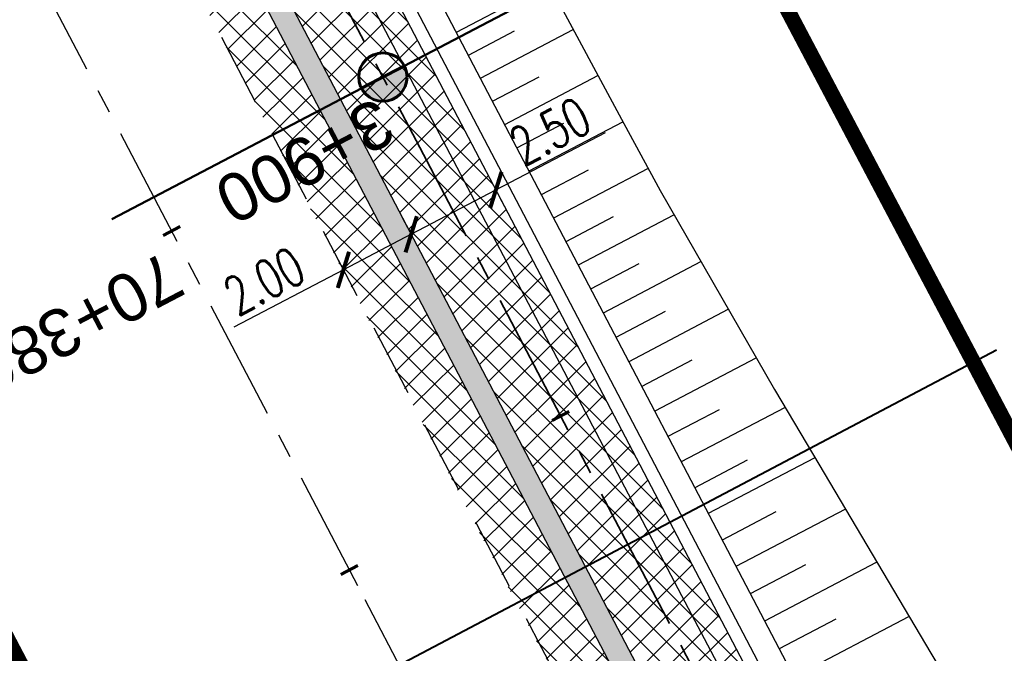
# Model space of a CAD drawing. Header units: metres. Extents: x 7529682 to 7533711, y 5721195 to 5727842.
# Tile 29 of 232: x 7531520 to 7531546, y 5724336 to 5724353. Entities that reach past the tile are written whole.
import ezdxf

# ---------------------------------------------------------------- set-up
doc = ezdxf.new("R2010")
doc.units = ezdxf.units.M
doc.header["$PDMODE"] = 1
doc.header["$PDSIZE"] = 0.3
for name, pattern in [('817-dzialki-09-05-04$0$HIDDEN', [0.375, 0.25, -0.125]), ('ACAD_ISO05W100', [33, 24, -3, 0, -3, 0, -3]), ('CENTER', [50.800000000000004, 31.75, -6.35, 6.35, -6.35]), ('CENTER2', [28.575000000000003, 19.05, -3.175, 3.175, -3.175]), ('HIDDEN', [9.524999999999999, 6.35, -3.175])]:
    doc.linetypes.add(name, pattern=pattern)
for name, color, linetype in [('C-DROGI-SYTUACJA', 7, 'Continuous'), ('C-DROGI-SYTUACJA-ETYKIETY', 7, 'Continuous'), ('D-hatch-pobocza', 131, 'Continuous'), ('D-pobocza', 60, 'Continuous'), ('D-skarpa', 2, 'Continuous'), ('D-skarpa-kreskowanie', 2, 'Continuous'), ('D-wymiary', 1, 'Continuous')]:
    doc.layers.add(name, color=color, linetype=linetype)
for name, color, linetype, lineweight in [('D-bariera-uliczna-typu-B-01', 1, 'FENCELINE1', 30), ('D-krawędzie', 3, 'Continuous', 30), ('D-obrzeża', 2, 'Continuous', 30), ('D-oś', 10, 'CENTER', 30), ('D-pas-drogowy', 7, 'ACAD_ISO05W100', 50), ('Sieci-KD-proj', 4, 'KANDESZCZ_X2', 30)]:
    doc.layers.add(name, color=color, linetype=linetype, lineweight=lineweight)
for name, color, linetype, lineweight, true_color in [('D-hatch-ciag-pieszo-rowerowy', 7, 'Continuous', 13, 0xff9f80), ('D-LR-etap-III', 7, '817-dzialki-09-05-04$0$HIDDEN', 50, 0x00008f), ('D-przekroje-pop', 7, 'Continuous', 50, 0x000099), ('D-typowe', 7, 'Continuous', 40, 0x0061c2), ('D-ścieki', 7, 'Continuous', 30, 0x0544ff)]:
    doc.layers.add(name, color=color, linetype=linetype, lineweight=lineweight, true_color=true_color)
doc.layers.add('poprzeczki', color=7, linetype='Continuous', true_color=0x0000c7)
doc.styles.add('DIMTEXT', font='simplex.shx', dxfattribs={"width": 0.7})
doc.styles.get("Standard").update_dxf_attribs({"font": 'arial.ttf'})
doc.linetypes.add('FENCELINE1', pattern='A,6.35,-2.54,[133,ltypeshp.shx,S=2.54,R=0,X=-2.54,Y=0],-2.54,25.4', length=36.83)
doc.linetypes.add('KANDESZCZ_X2', pattern='A,4.366477,-0.326302,["kd",DIMTEXT,S=1.28,R=0,X=0,Y=-0.405864],-2.036296,4.465198', length=11.194273)
doc.dimstyles.new('500', dxfattribs={"dimtxt": 1, "dimasz": 0.6999999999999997, "dimexe": 0.2, "dimexo": 0.5, "dimgap": 0.2, "dimtad": 1, "dimrnd": 0.005, "dimzin": 0, "dimdsep": 46, "dimtxsty": 'DIMTEXT', "dimblk": 'ARCHTICK', "dimcen": 0, "dimclrd": 256, "dimclre": 256, "dimclrt": 2, "dimadec": 5, "dimazin": 0, "dimtfac": 1, "dimtofl": 0, "dimtmove": 0, "dimatfit": 3, "dimfxl": 1, "dimtolj": 1, "dimtzin": 0, "dimlwd": -1, "dimlwe": -1, "dimarcsym": 0})
pattern_1 = [(45, (0, 0), (-0.3367596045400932, 0.3367596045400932), []), (135, (0, 0), (-0.3367596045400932, -0.3367596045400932), [])]

# ---------------------------------------------------------------- blocks, each defined once
blk = doc.blocks.new('AeccTickLine')
at = {"color": 0, "linetype": 'ByBlock', "lineweight": -2}
blk.add_line((0, 1), (-3.673819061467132e-16, -1), dxfattribs=at)
blk = doc.blocks.new('_ArchTick')
at = {"color": 0, "linetype": 'ByBlock', "const_width": 0.15}
blk.add_lwpolyline([(-0.5, -0.5), (0.5, 0.5)], dxfattribs=at)
blk = doc.blocks.new('*D84')
at = {"layer": 'D-wymiary', "transparency": 16777216}
for p, q in [((7531530.053817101, 5724347.83445248), (7531530.193113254, 5724347.568752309)), ((7531530.285977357, 5724347.391618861), (7531528.5146429, 5724346.462977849)), ((7531528.282482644, 5724346.905811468), (7531528.421778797, 5724346.640111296)), ((7531528.5146429, 5724346.462977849), (7531525.65098549, 5724344.961674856))]:
    blk.add_line(p, q, dxfattribs=at)
at = {"layer": 'Defpoints', "color": 0, "lineweight": 30, "transparency": 16777216}
for p in [(7531530.285977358, 5724347.39161886), (7531528.5146429, 5724346.462977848), (7531528.5146429, 5724346.462977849)]:
    blk.add_point(p, dxfattribs=at)
at = {"layer": 'D-wymiary', "transparency": 16777216, "xscale": 0.6999999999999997, "yscale": 0.6999999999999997, "zscale": 0.6999999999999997}
for p, rotation in [((7531530.285977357, 5724347.391618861), 27.6662556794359), ((7531528.5146429, 5724346.462977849), 207.6662556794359)]:
    blk.add_blockref('_ArchTick', p, dxfattribs=dict(at, rotation=rotation))
at = {"layer": 'D-wymiary', "color": 2, "transparency": 16777216, "insert": (7531526.447806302, 5724346.169781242), "char_height": 1, "attachment_point": 5, "rotation": 27.66625567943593, "style": 'DIMTEXT'}
blk.add_mtext('\\A1;2.00', dxfattribs=at)
blk = doc.blocks.new('*D92')
at = {"layer": 'D-wymiary', "linetype": 'ByBlock', "transparency": 16777216}
for p, q in [((7531532.498778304, 5724348.551703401), (7531535.362435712, 5724350.053006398)), ((7531530.285977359, 5724347.39161886), (7531532.498778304, 5724348.551703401)), ((7531532.730938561, 5724348.108869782), (7531532.591642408, 5724348.374569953)), ((7531530.518137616, 5724346.948785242), (7531530.378841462, 5724347.214485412))]:
    blk.add_line(p, q, dxfattribs=at)
at = {"layer": 'Defpoints', "color": 0, "linetype": 'ByBlock', "lineweight": 30, "transparency": 16777216}
for p in [(7531532.498778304, 5724348.551703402), (7531532.498778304, 5724348.551703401), (7531530.285977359, 5724347.391618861)]:
    blk.add_point(p, dxfattribs=at)
at = {"layer": 'D-wymiary', "linetype": 'ByBlock', "transparency": 16777216, "xscale": 0.6999999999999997, "yscale": 0.6999999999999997, "zscale": 0.6999999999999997}
for p, rotation in [((7531532.498778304, 5724348.551703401), 27.66625576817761), ((7531530.285977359, 5724347.39161886), 207.6662557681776)]:
    blk.add_blockref('_ArchTick', p, dxfattribs=dict(at, rotation=rotation))
at = {"layer": 'D-wymiary', "color": 2, "linetype": 'ByBlock', "transparency": 16777216, "insert": (7531533.915566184, 5724350.084834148), "char_height": 1, "attachment_point": 5, "rotation": 27.666255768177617, "style": 'DIMTEXT'}
blk.add_mtext('\\A1;2.50', dxfattribs=at)
blk = doc.blocks.new('kilometraz')
at = {"linetype": 'ByBlock', "lineweight": -2}
blk.add_hatch(color=0, dxfattribs=at).paths.add_polyline_path([(0, -0.28125, 0.4142135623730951), (0.28125, 0, 0.4142135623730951), (0, 0.28125)])
at = {"color": 0, "linetype": 'ByBlock', "lineweight": -2}
blk.add_line((0, 0.28125), (0, -0.28125), dxfattribs=at)
blk.add_circle((0, 0), 0.28125, dxfattribs=at)

msp = doc.modelspace()

# ---------------------------------------------------------------- hatches: boundary and pattern name
at = {"layer": 'D-hatch-ciag-pieszo-rowerowy'}
h = msp.add_hatch(dxfattribs=at)
h.set_pattern_fill('ANSI37', color=256, scale=0.15, style=0)
h.set_pattern_definition(pattern_1)
edge = h.paths.add_edge_path()
edge.add_line((7531514.415650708, 5724387.617508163), (7531511.983512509, 5724387.007835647))
edge.add_line((7531511.983512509, 5724387.007835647), (7531515.04272666, 5724377.850002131))
edge.add_arc((7531562.466623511, 5724393.692161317), 50.00000000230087, 198.4721210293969, 207.666255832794)
edge.add_line((7531518.183261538, 5724370.476135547), (7531533.76163089, 5724340.761206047))
edge.add_line((7531533.76163089, 5724340.761206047), (7531558.998259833, 5724292.587044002))
edge.add_line((7531558.998259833, 5724292.587044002), (7531560.262448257, 5724290.175655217))
edge.add_line((7531560.262448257, 5724290.175655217), (7531563.059394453, 5724290.221480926))
edge.add_line((7531563.059394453, 5724290.221480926), (7531559.088841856, 5724297.795151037))
edge.add_line((7531559.088841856, 5724297.795151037), (7531533.852572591, 5724345.968626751))
edge.add_line((7531533.852572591, 5724345.968626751), (7531520.493826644, 5724371.449740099))
edge.add_arc((7531564.777188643, 5724394.66576581), 49.99999999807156, 198.4721210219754, 207.6662557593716, ccw=False)
edge.add_line((7531517.353291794, 5724378.823606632), (7531514.415650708, 5724387.617508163))
at = {"layer": 'D-hatch-pobocza'}
h = msp.add_hatch(dxfattribs=at)
h.set_pattern_fill('ANSI37', color=256, scale=0.15, style=0)
h.set_pattern_definition(pattern_1)
h.paths.add_polyline_path([(7531607.891778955, 5724199.074953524, -0.04242732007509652), (7531605.100171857, 5724203.442839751), (7531592.615319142, 5724227.198197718), (7531571.091482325, 5724268.227489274), (7531558.466772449, 5724292.308617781), (7531533.230230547, 5724340.482613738), (7531517.651861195, 5724370.197543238), (7531516.434946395, 5724369.562363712), (7531531.900107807, 5724339.93328556), (7531557.226635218, 5724291.658956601), (7531569.851546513, 5724267.577443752), (7531591.375556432, 5724226.547822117), (7531608.842498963, 5724193.312870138), (7531611.311824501, 5724194.608572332)])
at = {"layer": 'D-ścieki', "linetype": 'ByBlock', "true_color": 0x00cccc}
h = msp.add_hatch(color=132, dxfattribs=at)
edge = h.paths.add_edge_path()
edge.add_line((7531611.374027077, 5724194.527339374), (7531611.850669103, 5724194.89177396))
edge.add_line((7531611.850669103, 5724194.89177396), (7531608.368157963, 5724199.439731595))
edge.add_arc((7531632.187108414, 5724217.678635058), 30.00000000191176, 207.7245952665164, 217.4423922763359, ccw=False)
edge.add_line((7531605.631288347, 5724203.721972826), (7531593.146646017, 5724227.476930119))
edge.add_line((7531593.146646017, 5724227.476930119), (7531571.622883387, 5724268.506080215))
edge.add_line((7531571.622883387, 5724268.506080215), (7531558.998259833, 5724292.587044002))
edge.add_line((7531558.998259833, 5724292.587044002), (7531533.76163089, 5724340.761206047))
edge.add_line((7531533.76163089, 5724340.761206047), (7531518.183261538, 5724370.476135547))
edge.add_arc((7531562.46662351, 5724393.692161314), 49.99999999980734, 198.4721210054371, 207.666255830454, ccw=False)
edge.add_line((7531515.042726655, 5724377.850002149), (7531511.283397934, 5724389.103646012))
edge.add_line((7531511.283397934, 5724389.103646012), (7531506.470491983, 5724397.337407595))
edge.add_line((7531506.470491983, 5724397.337407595), (7531505.95249533, 5724397.03462142))
edge.add_line((7531505.95249533, 5724397.03462142), (7531510.734016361, 5724388.854552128))
edge.add_line((7531510.734016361, 5724388.854552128), (7531514.473639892, 5724377.659896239))
edge.add_arc((7531562.466623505, 5724393.692161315), 50.59999999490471, 198.4721210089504, 207.6662558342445)
edge.add_line((7531517.651861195, 5724370.197543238), (7531533.230230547, 5724340.482613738))
edge.add_line((7531533.230230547, 5724340.482613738), (7531558.466772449, 5724292.308617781))
edge.add_line((7531558.466772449, 5724292.308617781), (7531571.091482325, 5724268.227489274))
edge.add_line((7531571.091482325, 5724268.227489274), (7531592.615319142, 5724227.198197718))
edge.add_line((7531592.615319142, 5724227.198197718), (7531605.100171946, 5724203.442839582))
edge.add_arc((7531632.187108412, 5724217.678635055), 30.59999999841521, 207.7245952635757, 217.442392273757)
edge.add_line((7531607.891778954, 5724199.074953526), (7531611.374027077, 5724194.527339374))

# ---------------------------------------------------------------- linework, layer by layer
at = {"layer": 'C-DROGI-SYTUACJA', "color": 10, "linetype": 'CENTER2', "lineweight": 35, "ltscale": 0.2}
msp.add_lwpolyline([(7531474.815809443, 5724464.451899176), (7531498.201389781, 5724419.897359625), (7531507.671593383, 5724401.833439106), (7531507.671593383, 5724401.833439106), (7531507.671593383, 5724401.833439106, -0.04013851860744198), (7531510.812128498, 5724394.459572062), (7531516.19647874, 5724378.341385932, 0.04013851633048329), (7531519.337013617, 5724370.967519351), (7531605.616191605, 5724206.442252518, 0.0426524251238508), (7531608.365594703, 5724202.136137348), (7531614.256663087, 5724194.442743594, -0.04259237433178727), (7531617.002724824, 5724190.14299819)], format="xyb", dxfattribs=at)
at = {"layer": 'D-bariera-uliczna-typu-B-01', "color": 160, "ltscale": 0.1, "true_color": 0x3d3dff, "flags": 128}
msp.add_lwpolyline([(7531615.096949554, 5724196.614128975), (7531608.50736919, 5724205.219738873, -0.04242731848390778), (7531606.030502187, 5724209.095167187), (7531593.545859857, 5724232.85012448), (7531572.023096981, 5724273.877370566), (7531559.398825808, 5724297.957662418), (7531534.162606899, 5724346.131042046), (7531521.291780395, 5724370.681474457)], format="xyb", dxfattribs=at)
at = {"layer": 'D-krawędzie', "linetype": 'HIDDEN', "ltscale": 0.3, "flags": 128}
msp.add_lwpolyline([(7530572.009999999, 5726166.06), (7530620.380949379, 5726072.761487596), (7530641.555222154, 5726032.007915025), (7530660.960861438, 5725995.070069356), (7530689.128213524, 5725941.540167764), (7530707.335918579, 5725907.031820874), (7530725.255781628, 5725873.092686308), (7530743.969545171, 5725837.653904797), (7530770.526708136, 5725787.119408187), (7530787.864146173, 5725754.266918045), (7530809.897571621, 5725712.541613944), (7530824.739035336, 5725684.389287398), (7530840.856259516, 5725653.693092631), (7530860.675070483, 5725616.154465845), (7530865.283000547, 5725607.394015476), (7530878.050274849, 5725583.079962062), (7530918.171722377, 5725507.178125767), (7530950.162943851, 5725446.305402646), (7530993.419108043, 5725364.264712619), (7531022.766433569, 5725308.719304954), (7531053.80955549, 5725249.872416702), (7531081.165622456, 5725197.874670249), (7531103.902359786, 5725154.540603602), (7531128.123220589, 5725108.448161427), (7531149.3, 5725068.249999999), (7531167.380094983, 5725033.766927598), (7531197.164745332, 5724976.987689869), (7531228.151004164, 5724918.034426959), (7531253.152837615, 5724870.491119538), (7531286.7961686, 5724806.653565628), (7531306.739858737, 5724768.664832), (7531335.094443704, 5724714.652299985), (7531357.3191504, 5724672.438740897), (7531373.644908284, 5724641.454376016), (7531392.161870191, 5724605.998675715), (7531418.480331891, 5724555.852756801), (7531439.726902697, 5724515.582472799), (7531468.399107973, 5724461.077223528), (7531491.782023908, 5724416.527754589), (7531531.990296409, 5724339.832565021), (7531557.226635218, 5724291.658956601), (7531569.851546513, 5724267.577443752), (7531591.375556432, 5724226.547822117), (7531610.003879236, 5724191.103071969), (7531616.882991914, 5724177.998849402), (7531629.984986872, 5724153.025496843), (7531641.006768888, 5724132.021778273), (7531664.906257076, 5724087.616922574), (7531677.64401952, 5724064.785715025), (7531683.112433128, 5724054.988140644), (7531686.752875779, 5724048.180044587), (7531695.447538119, 5724031.696667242), (7531703.748818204, 5724015.917210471), (7531709.214143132, 5724005.513965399), (7531719.388607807, 5723986.14687362), (7531726.295217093, 5723973.000144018), (7531732.740794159, 5723960.735633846), (7531735.13, 5723956.19)], dxfattribs=at)
at = {"layer": 'D-LR-etap-III', "ltscale": 10, "flags": 128}
msp.add_lwpolyline([(7531750.474471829, 5723895.103125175, 0.4, 0.4, 0), (7531750.505, 5723895.13, 0.4, 0.4, 0), (7531682.71, 5724022.92, 0.4, 0.4, 0), (7531619.177023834, 5724147.203692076, 0.4, 0.4, 0), (7531592.308960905, 5724198.48863389, 0.4, 0.4, 0), (7531553.263875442, 5724272.918564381, 0.4, 0.4, 0), (7531504.019999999, 5724366.79, 0.4, 0.4, 0), (7531482.09, 5724407.62, 0.4, 0.4, 0), (7531412.350402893, 5724541.182759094, 0.4, 0.4, 0), (7531388.463669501, 5724586.929768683, 0.4, 0.4, 0), (7531345.12, 5724669.94, 0.4, 0.4, 0), (7531127.66, 5725081.67, 0.4, 0.4, 0), (7531059.253139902, 5725211.040795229, 0.4, 0.4, 0), (7531008.007244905, 5725307.953830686, 0.4, 0.4, 0), (7530964.181635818, 5725390.835555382, 0.4, 0.4, 0), (7530914.557354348, 5725484.683561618, 0.4, 0.4, 0), (7530865.243241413, 5725577.493975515, 0.4, 0.4, 0), (7530840.085257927, 5725624.058651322, 0.4, 0.4, 0), (7530802.559525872, 5725694.924584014, 0.4, 0.4, 0), (7530755.54, 5725787.51, 0.4, 0.4, 0), (7530708.717810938, 5725876.303221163, 0.4, 0.4, 0), (7530695.12, 5725902.09, 0.4, 0.4, 0), (7530642.91397006, 5726001.07839487, 0.4, 0.4, 0), (7530634.934723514, 5726016.146615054, 0.4, 0.4, 0), (7530610.820000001, 5726061.929999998, 0.4, 0.4, 0), (7530610.820000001, 5726061.929999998, 0.4, 0.4, 0), (7530607.21, 5726063.51, 0.4, 0.4, 0), (7530597.42, 5726080.68, 0.4, 0.4, 0), (7530591.16, 5726088.44, 0.4, 0.4, 0), (7530581.28, 5726107.21, 0.4, 0.4, 0), (7530571.29, 5726130.56, 0.4, 0.4, 0), (7530549.554994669, 5726171.527317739, 0.4, 0.4, 0), (7530531.014309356, 5726206.473807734, 0.4, 0.4, 0), (7530516.461208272, 5726236.016618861, 0.4, 0.4, 0), (7530500.798929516, 5726266.141265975, 0.4, 0.4, 0), (7530491.349999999, 5726283.94, 0.4, 0.4, 0), (7530482.4, 5726303.41, 0.4, 0.4, 0), (7530482.4, 5726303.41, 0.4, 0.4, 0), (7530450.41, 5726357.28, 0.4, 0.4, 0), (7530397.759396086, 5726458.499907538, 0.4, 0.4, 0), (7530334.707815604, 5726583.664702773, 0.4, 0.4, 0), (7530303.939274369, 5726645.167943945, 0.4, 0.4, 0), (7530300.509779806, 5726651.777515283, 0.4, 0.4, 0), (7530289.213532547, 5726671.966724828, 0.4, 0.4, 0), (7530281.54, 5726685.57, 0.4, 0.4, 0), (7530261.37085633, 5726724.163374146, 0.4, 0.4, 0), (7530254.03, 5726738.21, 0.4, 0.4, 0), (7530197.219999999, 5726845.06, 0.4, 0.4, 0), (7530194.71, 5726849.15, 0.4, 0.4, 0), (7530195.92, 5726850.75, 0.4, 0.4, 0), (7530170.546669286, 5726892.961489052, 0.4, 0.4, 0), (7530143.174718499, 5726945.065838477, 0.4, 0.4, 0), (7530105.059999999, 5727018.32, 0.4, 0.4, 0), (7530100.059999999, 5727027.16, 0.4, 0.4, 0), (7530062.318670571, 5727099.625398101, 0.4, 0.4, 0), (7530015.378537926, 5727189.420463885, 0.4, 0.4, 0), (7529983.207960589, 5727250.206596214, 0.4, 0.4, 0), (7529953.284293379, 5727306.74720398, 0.4, 0.4, 0), (7529900.67053443, 5727406.15903814, 0.4, 0.4, 0), (7529890.630239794, 5727425.131178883, 0.4, 0.4, 0), (7529875.155383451, 5727454.426350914, 0.4, 0.4, 0), (7529857.560096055, 5727487.787346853, 0.4, 0.4, 0), (7529835.194401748, 5727530.19312405, 0.4, 0.4, 0), (7529811.740544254, 5727574.662079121, 0.4, 0.4, 0), (7529792.101859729, 5727611.922638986, 0.4, 0.4, 0), (7529768.066117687, 5727657.469613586, 0.4, 0.4, 0), (7529755.210566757, 5727682.131373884, 0.4, 0.4, 0), (7529753.309999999, 5727681.13, 0.4, 0.4, 0), (7529739.21, 5727707.77, 0.4, 0.4, 0), (7529735.394745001, 5727711.251990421, 0.4, 0.4, 0), (7529725.42, 5727730.2, 0.4, 0.4, 0), (7529723.55, 5727729.88, 0.4, 0.4, 0), (7529695.566668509, 5727782.932080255, 0.4, 0.4, 0), (7529717.67971874, 5727794.024357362, 0.4, 0.4, 0), (7529736.274870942, 5727758.647400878, 0.4, 0.4, 0), (7529736.274870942, 5727758.647400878, 0.4, 0.4, 0), (7529744.511003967, 5727750.406106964, 0.4, 0.4, 0), (7529744.511003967, 5727750.406106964, 0.4, 0.4, 0), (7529750.282568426, 5727738.549848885, 0.4, 0.4, 0), (7529777.108510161, 5727687.569424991, 0.4, 0.4, 0), (7529796.51537536, 5727651.329932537, 0.4, 0.4, 0), (7529814.937945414, 5727616.793170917, 0.4, 0.4, 0), (7529839.006722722, 5727572.303976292, 0.4, 0.4, 0), (7529860.617626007, 5727532.509108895, 0.4, 0.4, 0), (7529882.348967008, 5727491.504261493, 0.4, 0.4, 0), (7529904.865139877, 5727449.096370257, 0.4, 0.4, 0), (7529920.747384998, 5727418.884773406, 0.4, 0.4, 0), (7529946.676504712, 5727368.547487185, 0.4, 0.4, 0), (7529972.024701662, 5727320.573310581, 0.4, 0.4, 0), (7529987.740014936, 5727290.153392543, 0.4, 0.4, 0), (7529996.497385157, 5727273.661630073, 0.4, 0.4, 0), (7530017.541471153, 5727234.202689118, 0.4, 0.4, 0), (7530033.053657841, 5727204.864166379, 0.4, 0.4, 0), (7530051.622983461, 5727170.222745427, 0.4, 0.4, 0), (7530069.276612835, 5727137.015751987, 0.4, 0.4, 0), (7530089.385386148, 5727097.533639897, 0.4, 0.4, 0), (7530109.712512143, 5727060.746615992, 0.4, 0.4, 0), (7530136.769722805, 5727011.640131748, 0.4, 0.4, 0), (7530162.446686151, 5726962.743777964, 0.4, 0.4, 0), (7530187.674104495, 5726916.992101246, 0.4, 0.4, 0), (7530207.820739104, 5726879.335323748, 0.4, 0.4, 0), (7530230.625609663, 5726834.518686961, 0.4, 0.4, 0), (7530262.288093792, 5726776.61832811, 0.4, 0.4, 0), (7530277.509672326, 5726760.213143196, 0.4, 0.4, 0), (7530286.036865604, 5726744.106684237, 0.4, 0.4, 0), (7530288.097472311, 5726735.884066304, 0.4, 0.4, 0), (7530290.393870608, 5726725.046963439, 0.4, 0.4, 0), (7530296.17664807, 5726713.582980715, 0.4, 0.4, 0), (7530302.726195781, 5726701.18226779, 0.4, 0.4, 0), (7530325.685047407, 5726657.466383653, 0.4, 0.4, 0), (7530343.243978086, 5726623.648592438, 0.4, 0.4, 0), (7530360.229820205, 5726591.746871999, 0.4, 0.4, 0), (7530383.20855044, 5726548.059469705, 0.4, 0.4, 0), (7530406.017875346, 5726503.605514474, 0.4, 0.4, 0), (7530427.464919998, 5726462.620289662, 0.4, 0.4, 0), (7530447.9278544, 5726424.388014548, 0.4, 0.4, 0), (7530471.126878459, 5726379.920667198, 0.4, 0.4, 0), (7530490.501003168, 5726343.033350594, 0.4, 0.4, 0), (7530509.499458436, 5726306.733076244, 0.4, 0.4, 0), (7530529.890269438, 5726267.244072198, 0.4, 0.4, 0), (7530543.852446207, 5726238.990319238, 0.4, 0.4, 0), (7530554.808897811, 5726218.943990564, 0.4, 0.4, 0), (7530559.027108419, 5726212.223286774, 0.4, 0.4, 0), (7530563.060988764, 5726206.409670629, 0.4, 0.4, 0), (7530566.93354971, 5726200.463543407, 0.4, 0.4, 0), (7530569.771022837, 5726194.901501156, 0.4, 0.4, 0), (7530571.47319415, 5726191.282350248, 0.4, 0.4, 0), (7530572.839142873, 5726188.024533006, 0.4, 0.4, 0), (7530575.295071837, 5726182.034664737, 0.4, 0.4, 0), (7530579.736851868, 5726173.306070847, 0.4, 0.4, 0), (7530583.3, 5726167.41, 0.4, 0.4, 0), (7530593.4, 5726163.33, 0.4, 0.4, 0), (7530598.618375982, 5726155.264489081, 0.4, 0.4, 0), (7530608.258304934, 5726140.497132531, 0.4, 0.4, 0), (7530603.269999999, 5726136.83, 0.4, 0.4, 0), (7530606.53, 5726131.84, 0.4, 0.4, 0), (7530604.239057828, 5726124.21679044, 0.4, 0.4, 0), (7530605.847136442, 5726121.630127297, 0.4, 0.4, 0), (7530608.971611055, 5726116.164124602, 0.4, 0.4, 0), (7530618.114293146, 5726097.791111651, 0.4, 0.4, 0), (7530651.213125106, 5726034.959524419, 0.4, 0.4, 0), (7530670.243741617, 5725998.61095082, 0.4, 0.4, 0), (7530698.075474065, 5725945.952624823, 0.4, 0.4, 0), (7530716.505955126, 5725911.3051464, 0.4, 0.4, 0), (7530735.223454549, 5725875.667401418, 0.4, 0.4, 0), (7530752.504235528, 5725842.154920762, 0.4, 0.4, 0), (7530778.310652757, 5725793.501254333, 0.4, 0.4, 0), (7530797.499961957, 5725756.381811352, 0.4, 0.4, 0), (7530812.518974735, 5725728.28874362, 0.4, 0.4, 0), (7530820.039295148, 5725713.160404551, 0.4, 0.4, 0), (7530822.422446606, 5725710.193574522, 0.4, 0.4, 0), (7530833.154893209, 5725688.800634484, 0.4, 0.4, 0), (7530849.629354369, 5725656.158601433, 0.4, 0.4, 0), (7530867.98290276, 5725621.963939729, 0.4, 0.4, 0), (7530872.629809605, 5725612.88760475, 0.4, 0.4, 0), (7530880.354488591, 5725597.594500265, 0.4, 0.4, 0), (7530883.839446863, 5725593.389159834, 0.4, 0.4, 0), (7530891.782113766, 5725587.763349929, 0.4, 0.4, 0), (7530895.038670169, 5725584.280746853, 0.4, 0.4, 0), (7530897.033644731, 5725580.941110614, 0.4, 0.4, 0), (7530900.951646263, 5725579.945856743, 0.4, 0.4, 0), (7530904.80970798, 5725571.977328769, 0.4, 0.4, 0), (7530903.682362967, 5725568.566434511, 0.4, 0.4, 0), (7530908.900614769, 5725558.844845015, 0.4, 0.4, 0), (7530910.252030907, 5725545.671606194, 0.4, 0.4, 0), (7530912.872986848, 5725538.645543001, 0.4, 0.4, 0), (7530945.278171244, 5725478.464284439, 0.4, 0.4, 0), (7530959.692318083, 5725450.24628822, 0.4, 0.4, 0), (7531002.82670893, 5725368.192370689, 0.4, 0.4, 0), (7531044.703532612, 5725290.314293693, 0.4, 0.4, 0), (7531064.098839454, 5725253.212562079, 0.4, 0.4, 0), (7531083.010253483, 5725216.677517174, 0.4, 0.4, 0), (7531113.013137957, 5725158.465613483, 0.4, 0.4, 0), (7531137.364304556, 5725113.07076138, 0.4, 0.4, 0), (7531150.830830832, 5725086.711759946, 0.4, 0.4, 0), (7531159.745663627, 5725076.640848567, 0.4, 0.4, 0), (7531166.309999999, 5725074.58, 0.4, 0.4, 0), (7531172.29, 5725062.58, 0.4, 0.4, 0), (7531170.589828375, 5725055.605912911, 0.4, 0.4, 0), (7531173.732823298, 5725044.080706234, 0.4, 0.4, 0), (7531215.342008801, 5724964.859648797, 0.4, 0.4, 0), (7531238.054496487, 5724921.684649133, 0.4, 0.4, 0), (7531262.389821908, 5724875.282876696, 0.4, 0.4, 0), (7531295.587160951, 5724811.265731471, 0.4, 0.4, 0), (7531348.487908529, 5724712.362812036, 0.4, 0.4, 0), (7531363.740817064, 5724682.68394264, 0.4, 0.4, 0), (7531366.986905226, 5724675.865317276, 0.4, 0.4, 0), (7531382.541261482, 5724646.110625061, 0.4, 0.4, 0), (7531401.299165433, 5724610.874551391, 0.4, 0.4, 0), (7531428.964837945, 5724558.862274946, 0.4, 0.4, 0), (7531449.111202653, 5724520.397801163, 0.4, 0.4, 0), (7531477.292992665, 5724465.831467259, 0.4, 0.4, 0), (7531500.996290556, 5724421.112506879, 0.4, 0.4, 0), (7531512.121834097, 5724400.549045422, 0.4, 0.4, 0), (7531513.78163794, 5724396.757451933, 0.4, 0.4, 0), (7531526.32, 5724379.39, 0.4, 0.4, 0), (7531566.783642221, 5724302.73628205, 0.4, 0.4, 0), (7531578.579156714, 5724282.774819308, 0.4, 0.4, 0), (7531584.232619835, 5724273.111246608, 0.4, 0.4, 0), (7531590.109283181, 5724263.508189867, 0.4, 0.4, 0), (7531593.027899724, 5724258.771479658, 0.4, 0.4, 0), (7531595.711841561, 5724254.226824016, 0.4, 0.4, 0), (7531601.659976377, 5724243.898197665, 0.4, 0.4, 0), (7531606.097733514, 5724235.986407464, 0.4, 0.4, 0), (7531609.382207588, 5724230.799061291, 0.4, 0.4, 0), (7531611.580260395, 5724227.671180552, 0.4, 0.4, 0), (7531612.707802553, 5724225.86410867, 0.4, 0.4, 0), (7531618.665224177, 5724214.480919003, 0.4, 0.4, 0), (7531619.885522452, 5724212.333950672, 0.4, 0.4, 0), (7531620.931818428, 5724210.787064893, 0.4, 0.4, 0), (7531623.518605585, 5724207.111542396, 0.4, 0.4, 0), (7531626.143926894, 5724203.61306897, 0.4, 0.4, 0), (7531632.022984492, 5724196.485954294, 0.4, 0.4, 0), (7531653.949089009, 5724152.617641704, 0.4, 0.4, 0), (7531656.750690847, 5724143.103797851, 0.4, 0.4, 0), (7531659.61440691, 5724133.254504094, 0.4, 0.4, 0), (7531661.627147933, 5724128.646047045, 0.4, 0.4, 0.01093811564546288), (7531674.314987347, 5724101.43546424, 0.4, 0.4, 0), (7531685.137626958, 5724081.408252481, 0.4, 0.4, 0), (7531692.159945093, 5724066.277333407, 0.4, 0.4, 0), (7531699.662164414, 5724051.388120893, 0.4, 0.4, 0), (7531704.480624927, 5724040.808561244, 0.4, 0.4, 0), (7531704.480624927, 5724040.808561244, 0.4, 0.4, 0), (7531704.401251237, 5724037.368913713, 0.4, 0.4, 0), (7531720.383609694, 5724003.441317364, 0.4, 0.4, 0), (7531728.79890528, 5723986.206298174, 0.4, 0.4, 0), (7531733.237926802, 5723977.192631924, 0.4, 0.4, 0), (7531736.750027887, 5723969.505210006, 0.4, 0.4, 0), (7531737.336143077, 5723968.518916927, 0.4, 0.4, 0), (7531738.285051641, 5723967.699360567, 0.4, 0.4, 0), (7531742.180915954, 5723962.346428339, 0.4, 0.4, 0), (7531744.286141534, 5723958.615526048, 0.4, 0.4, 0), (7531755.393260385, 5723944.192617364, 0.4, 0.4, 0), (7531758.69, 5723936.76, 0.4, 0.4, 0), (7531780.08, 5723929.25, 0.4, 0.4, 0), (7531792.611989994, 5723906.337708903, 0.4, 0.4, 0), (7531792.611989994, 5723906.337708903, 0.4, 0.4, 0), (7531756.962094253, 5723883.055323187, 0.4, 0.4, 0), (7531750.46, 5723895.130000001, 0.4, 0.4, 0), (7531750.46, 5723895.130000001, 0, 0, 0)], format="xyseb", dxfattribs=at)
at = {"layer": 'D-obrzeża'}
msp.add_lwpolyline([(7531614.793854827, 5724196.435965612), (7531608.229481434, 5724205.006951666, -0.04242731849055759), (7531605.720684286, 5724208.932339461), (7531593.236041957, 5724232.687296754), (7531571.713156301, 5724273.71477667), (7531559.088841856, 5724297.795151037), (7531533.852572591, 5724345.968626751), (7531520.493826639, 5724371.449740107, -0.04013851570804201), (7531517.353291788, 5724378.823606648), (7531511.965880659, 5724394.950955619, 0.04013851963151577), (7531508.825345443, 5724402.324822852), (7531499.308193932, 5724420.478293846), (7531486.378668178, 5724445.111809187)], format="xyb", dxfattribs=at)
at = {"layer": 'D-oś', "ltscale": 0.1}
msp.add_lwpolyline([(7531812.380848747, 5723798.616780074), (7531655.397024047, 5724097.899918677), (7531637.916099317, 5724130.379189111), (7531626.885633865, 5724151.399455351), (7531613.784040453, 5724176.372042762), (7531606.905700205, 5724189.474794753), (7531588.276149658, 5724224.921883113), (7531566.751706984, 5724265.952329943), (7531554.126292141, 5724290.034803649), (7531528.890461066, 5724338.207443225), (7531488.682972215, 5724414.901138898), (7531465.30154836, 5724459.447768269)], dxfattribs=at)
at = {"layer": 'D-pas-drogowy', "ltscale": 0.2, "flags": 128}
msp.add_lwpolyline([(7531633.018560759, 5724182.834272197, 0.4, 0.4, 0), (7531617.558899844, 5724211.608162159, 0.4, 0.4, 0), (7531566.783642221, 5724302.73628205, 0.4, 0.4, 0), (7531538.419082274, 5724356.469679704, 0.4, 0.4, 0), (7531526.32, 5724379.39, 0.4, 0.4, 0), (7531516.102085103, 5724393.607319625, 0.4, 0.4, 0.001485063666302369), (7531513.78037409, 5724396.837773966, 0.4, 0.4, 0), (7531501.87, 5724413.41, 0.4, 0.4, 0), (7531474.926107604, 5724464.507896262, 0.4, 0.4, 0), (7531446.200436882, 5724518.992313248, 0.4, 0.4, 0), (7531424.962185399, 5724559.262257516, 0.4, 0.4, 0), (7531398.444460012, 5724609.565801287, 0.4, 0.4, 0), (7531379.647455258, 5724645.216004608, 0.4, 0.4, 0), (7531365.23, 5724672.56, 0.4, 0.4, 0), (7531341.305752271, 5724717.915356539, 0.4, 0.4, 0), (7531312.899996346, 5724771.788898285, 0.4, 0.4, 0), (7531292.590923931, 5724810.306502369, 0.4, 0.4, 0), (7531259.391619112, 5724873.271351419, 0.4, 0.4, 0), (7531233.740401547, 5724921.922582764, 0.4, 0.4, 0), (7531203.072738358, 5724980.092044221, 0.4, 0.4, 0), (7531173.471398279, 5725036.225177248, 0.4, 0.4, 0), (7531168.269999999, 5725046.09, 0.4, 0.4, 0), (7531172.29, 5725062.58, 0.4, 0.4, 0), (7531166.309999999, 5725074.58, 0.4, 0.4, 0), (7531150.32, 5725079.6, 0.4, 0.4, 0), (7531141.5, 5725096.43, 0.4, 0.4, 0), (7531109.311735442, 5725157.814415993, 0.4, 0.4, 0), (7531086.641300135, 5725201.047918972, 0.4, 0.4, 0), (7531059.198258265, 5725253.383662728, 0.4, 0.4, 0), (7531028.206828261, 5725312.48946212, 0.4, 0.4, 0), (7530999.104694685, 5725367.990143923, 0.4, 0.4, 0), (7530956.247527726, 5725449.724815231, 0.4, 0.4, 0), (7530924.397774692, 5725510.463768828, 0.4, 0.4, 0), (7530897.509999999, 5725561.74, 0.4, 0.4, 0), (7530894.46, 5725566.14, 0.4, 0.4, 0), (7530892.16, 5725570.49, 0.4, 0.4, 0), (7530869.362688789, 5725613.307018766, 0.4, 0.4, 0), (7530861.693971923, 5725627.704613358, 0.4, 0.4, 0), (7530852.74, 5725644.52, 0.4, 0.4, 0), (7530831.509999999, 5725684.2, 0.4, 0.4, 0), (7530811.13, 5725722.52, 0.4, 0.4, 0), (7530792.3476413, 5725757.940652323, 0.4, 0.4, 0), (7530768.03, 5725803.8, 0.4, 0.4, 0), (7530748.768542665, 5725840.178507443, 0.4, 0.4, 0), (7530727.7, 5725879.97, 0.4, 0.4, 0), (7530712.0981582, 5725909.54523909, 0.4, 0.4, 0), (7530693.644105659, 5725944.645156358, 0.4, 0.4, 0), (7530665.702224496, 5725997.538976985, 0.4, 0.4, 0), (7530641.759999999, 5726042.88, 0.4, 0.4, 0), (7530616.5, 5726091.48, 0.4, 0.4, 0), (7530604.628439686, 5726114.319880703, 0.4, 0.4, -0.007762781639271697), (7530602.5, 5726118.43, 0.4, 0.4, 0), (7530603.992037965, 5726123.394821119, 0.4, 0.4, 0), (7530606.53, 5726131.84, 0.4, 0.4, 0), (7530603.269999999, 5726136.83, 0.4, 0.4, 0), (7530593.775620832, 5726151.368713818, 0.4, 0.4, 0), (7530590.202637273, 5726156.84001263, 0.4, 0.4, 0), (7530583.3, 5726167.41, 0.4, 0.4, 0), (7530580.578343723, 5726170.427567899, 0.4, 0.4, 0), (7530575.849999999, 5726175.67, 0.4, 0.4, 0), (7530569.009999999, 5726186.66, 0.4, 0.4, 0), (7530562.555322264, 5726199.189409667, 0.4, 0.4, 0), (7530555.67, 5726211.39, 0.4, 0.4, 0), (7530548.29, 5726224.23, 0.4, 0.4, 0), (7530540.58, 5726237.71, 0.4, 0.4, 0), (7530532.679999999, 5726252.65, 0.4, 0.4, 0), (7530524.059999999, 5726269.35, 0.4, 0.4, 0), (7530502.82, 5726309.91, 0.4, 0.4, 0), (7530488.83, 5726336.63, 0.4, 0.4, 0), (7530466.03, 5726380.16, 0.4, 0.4, 0), (7530438.469999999, 5726432.77, 0.4, 0.4, 0), (7530424.53, 5726459.09, 0.4, 0.4, 0), (7530401.63, 5726502.97, 0.4, 0.4, 0), (7530383.38, 5726538.06, 0.4, 0.4, 0), (7530353.969999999, 5726593.52, 0.4, 0.4, 0), (7530338.469999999, 5726622.74, 0.4, 0.4, 0), (7530322.009999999, 5726653.88, 0.4, 0.4, 0), (7530297.54, 5726700.33, 0.4, 0.4, 0), (7530287.38, 5726719.6, 0.4, 0.4, 0), (7530285.94993921, 5726722.315508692, 0.4, 0.4, 0), (7530280.259999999, 5726733.12, 0.4, 0.4, 0), (7530266.73, 5726758.74, 0.4, 0.4, 0), (7530260.42, 5726770.47, 0.4, 0.4, 0), (7530253.25, 5726783.82, 0.4, 0.4, 0), (7530244.95, 5726799.33, 0.4, 0.4, 0), (7530239.389999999, 5726808.49, 0.4, 0.4, 0), (7530238.29, 5726807.9, 0.4, 0.4, 0), (7530218.11, 5726850.67, 0.4, 0.4, 0), (7530175.906646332, 5726928.168028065, 0.4, 0.4, 0), (7530096.679999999, 5727076.15, 0.4, 0.4, 0), (7530094.679999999, 5727079.89, 0.4, 0.4, 0), (7530064.59693469, 5727135.522637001, 0.4, 0.4, 0), (7530046.730970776, 5727168.8921561, 0.4, 0.4, 0), (7530025.803045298, 5727208.461374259, 0.4, 0.4, 0), (7530012.846501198, 5727232.979315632, 0.4, 0.4, 0), (7529994.15, 5727268.45, 0.4, 0.4, 0), (7529981.670868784, 5727291.93018666, 0.4, 0.4, 0), (7529949.889999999, 5727351.73, 0.4, 0.4, 0), (7529924.75, 5727399.03, 0.4, 0.4, 0), (7529915.515824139, 5727417.099754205, 0.4, 0.4, 0), (7529885.83, 5727475.19, 0.4, 0.4, 0), (7529862.559999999, 5727519.97, 0.4, 0.4, 0), (7529852.984923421, 5727538.191086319, 0.4, 0.4, 0), (7529836.513084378, 5727569.51130111, 0.4, 0.4, 0), (7529815.36890814, 5727609.140983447, 0.4, 0.4, 0), (7529792.795203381, 5727651.247499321, 0.4, 0.4, 0), (7529774.199114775, 5727685.858348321, 0.4, 0.4, 0), (7529746.966026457, 5727736.059440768, 0.4, 0.4, 0), (7529733.92, 5727757.62, 0.4, 0.4, 0), (7529708.607472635, 5727806.388536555, 0.4, 0.4, 0), (7529688.491967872, 5727796.344621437, 0.4, 0.4, 0), (7529723.55, 5727729.88, 0.4, 0.4, 0), (7529725.42, 5727730.2, 0.4, 0.4, 0), (7529735.38, 5727711.28, 0.4, 0.4, 0), (7529739.21, 5727707.77, 0.4, 0.4, 0), (7529753.309999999, 5727681.13, 0.4, 0.4, 0), (7529755.178396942, 5727682.114424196, 0.4, 0.4, 0), (7529792.101859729, 5727611.922638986, 0.4, 0.4, 0), (7529811.740544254, 5727574.662079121, 0.4, 0.4, 0), (7529835.194401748, 5727530.19312405, 0.4, 0.4, 0), (7529857.560096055, 5727487.787346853, 0.4, 0.4, 0), (7529875.155383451, 5727454.426350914, 0.4, 0.4, 0), (7529890.630239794, 5727425.131178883, 0.4, 0.4, 0), (7529900.67053443, 5727406.15903814, 0.4, 0.4, 0), (7529953.284293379, 5727306.74720398, 0.4, 0.4, 0), (7529983.207960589, 5727250.206596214, 0.4, 0.4, 0), (7530015.378537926, 5727189.420463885, 0.4, 0.4, 0), (7530062.318670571, 5727099.625398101, 0.4, 0.4, 0), (7530100.059999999, 5727027.16, 0.4, 0.4, 0), (7530105.059999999, 5727018.32, 0.4, 0.4, 0), (7530143.174718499, 5726945.065838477, 0.4, 0.4, 0), (7530170.546669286, 5726892.961489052, 0.4, 0.4, 0), (7530195.92, 5726850.75, 0.4, 0.4, 0), (7530194.71, 5726849.15, 0.4, 0.4, 0), (7530197.219999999, 5726845.06, 0.4, 0.4, 0), (7530254.03, 5726738.21, 0.4, 0.4, 0), (7530261.37085633, 5726724.163374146, 0.4, 0.4, 0), (7530281.54, 5726685.57, 0.4, 0.4, 0), (7530289.213532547, 5726671.966724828, 0.4, 0.4, 0), (7530300.509779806, 5726651.777515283, 0.4, 0.4, 0), (7530303.939274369, 5726645.167943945, 0.4, 0.4, 0), (7530334.707815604, 5726583.664702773, 0.4, 0.4, 0), (7530397.759396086, 5726458.499907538, 0.4, 0.4, 0), (7530450.41, 5726357.28, 0.4, 0.4, 0), (7530482.4, 5726303.41, 0.4, 0.4, 0), (7530483.687990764, 5726301.003383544, 0.4, 0.4, 0), (7530491.349999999, 5726283.94, 0.4, 0.4, 0), (7530512.67, 5726243.78, 0.4, 0.4, 0), (7530529.429999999, 5726209.46, 0.4, 0.4, 0), (7530571.29, 5726130.56, 0.4, 0.4, 0), (7530581.28, 5726107.21, 0.4, 0.4, 0), (7530591.16, 5726088.44, 0.4, 0.4, 0), (7530597.42, 5726080.68, 0.4, 0.4, 0), (7530607.21, 5726063.51, 0.4, 0.4, 0), (7530610.820000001, 5726061.929999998, 0.4, 0.4, 0), (7530634.934723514, 5726016.146615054, 0.4, 0.4, 0), (7530642.91397006, 5726001.07839487, 0.4, 0.4, 0), (7530695.12, 5725902.09, 0.4, 0.4, 0), (7530708.717810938, 5725876.303221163, 0.4, 0.4, 0), (7530755.54, 5725787.51, 0.4, 0.4, 0), (7530802.559525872, 5725694.924584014, 0.4, 0.4, 0), (7530840.085257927, 5725624.058651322, 0.4, 0.4, 0), (7530865.243241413, 5725577.493975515, 0.4, 0.4, 0), (7530914.557354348, 5725484.683561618, 0.4, 0.4, 0), (7530964.181635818, 5725390.835555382, 0.4, 0.4, 0), (7531008.007244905, 5725307.953830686, 0.4, 0.4, 0), (7531059.253139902, 5725211.040795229, 0.4, 0.4, 0), (7531127.66, 5725081.67, 0.4, 0.4, 0), (7531345.12, 5724669.94, 0.4, 0.4, 0), (7531388.463669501, 5724586.929768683, 0.4, 0.4, 0), (7531412.350402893, 5724541.182759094, 0.4, 0.4, 0), (7531482.09, 5724407.62, 0.4, 0.4, 0), (7531504.019999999, 5724366.79, 0.4, 0.4, 0), (7531519.374444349, 5724337.520497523, 0.4, 0.4, 0), (7531563.748815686, 5724252.931583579, 0.4, 0.4, 0), (7531602.175111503, 5724179.681224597, 0.4, 0.4, 0), (7531619.177023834, 5724147.203692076, 0.4, 0.4, 0), (7531625.038493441, 5724135.63500206, 0.4, 0.4, 0), (7531656.796442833, 5724073.31633882, 0.4, 0.4, 0), (7531675.12, 5724037.36, 0.4, 0.4, 0), (7531682.71, 5724022.92, 0.4, 0.4, 0), (7531705.565196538, 5723979.810545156, 0.4, 0.4, 0), (7531736.605941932, 5723921.261514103, 0.4, 0.4, 0), (7531750.46, 5723895.130000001, 0.4, 0.4, 0), (7531740.769999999, 5723886.56, 0.4, 0.4, 0), (7531732.86, 5723885, 0.4, 0.4, 0), (7531722.179999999, 5723887.77, 0.4, 0.4, 0), (7531729.87, 5723862.17, 0.4, 0.4, 0), (7531742.92, 5723861.93, 0.4, 0.4, 0), (7531763.71, 5723859.52, 0.4, 0.4, 0), (7531768.42, 5723854.12, 0.4, 0.4, 0), (7531787.42, 5723817.97, 0.4, 0.4, 0), (7531795.57, 5723809.82, 0.4, 0.4, 0), (7531816.346897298, 5723819.850397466, 0.4, 0.4, 0), (7531816.346897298, 5723819.850397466, 0.4, 0.4, 0), (7531805.059999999, 5723843.23, 0.4, 0.4, 0), (7531803.61, 5723886.23, 0.4, 0.4, 0), (7531803.61, 5723886.23, 0.4, 0.4, 0), (7531780.08, 5723929.25, 0.4, 0.4, 0), (7531758.69, 5723936.76, 0.4, 0.4, 0), (7531749.3590272, 5723946.412126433, 0.4, 0.4, 0), (7531742.71, 5723953.29, 0.4, 0.4, 0), (7531735.177368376, 5723967.877529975, 0.4, 0.4, 0), (7531722.37, 5723992.68, 0.4, 0.4, 0), (7531705.041669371, 5724030.885563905, 0.4, 0.4, 0), (7531699.469999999, 5724043.17, 0.4, 0.4, 0), (7531692.69, 5724058.11, 0.4, 0.4, 0), (7531679.672010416, 5724084.016803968, 0.4, 0.4, 0), (7531674.55, 5724094.21, 0.4, 0.4, 0), (7531666.633166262, 5724114.002855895, 0.4, 0.4, 0), (7531649, 5724153.82, 0.4, 0.4, 0), (7531641.49, 5724149.34, 0.4, 0.4, 0), (7531626.04, 5724179.34, 0.4, 0.4, 0), (7531633.03, 5724182.84, 0, 0, 0)], format="xyseb", dxfattribs=at)
at = {"layer": 'D-pobocza'}
msp.add_lwpolyline([(7531615.63916517, 5724196.975170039), (7531609.02344645, 5724205.614915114, -0.04242731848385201), (7531606.605878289, 5724209.397561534), (7531594.121411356, 5724233.152184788), (7531572.598762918, 5724274.17921278), (7531559.974582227, 5724298.259332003), (7531534.738312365, 5724346.432808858), (7531521.841121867, 5724371.033529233), (7531520.918904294, 5724371.715800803)], format="xyb", dxfattribs=at)
at = {"layer": 'D-przekroje-pop', "extrusion": (0.4644262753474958, -0.8856117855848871, 0), "elevation": -1571712.937165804}
msp.add_lwpolyline([(9328565.575372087, 0), (9328550.575372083, 0), (9328542.575372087, 0)], dxfattribs=at)
at = {"layer": 'D-skarpa', "linetype": 'Continuous'}
msp.add_lwpolyline([(7531522.498696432, 5724372.843946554), (7531522.648569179, 5724372.602846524), (7531523.537161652, 5724372.078618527), (7531525.028478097, 5724369.455965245), (7531526.82354154, 5724365.875291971), (7531527.755374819, 5724364.119385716), (7531529.712723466, 5724360.648070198), (7531530.763164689, 5724358.953026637), (7531532.886284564, 5724355.54786478), (7531533.938821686, 5724353.823532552), (7531535.840741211, 5724350.289686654), (7531536.789992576, 5724348.53702663), (7531539.777118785, 5724343.339278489), (7531540.795385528, 5724341.618993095), (7531543.863525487, 5724336.453413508), (7531544.886419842, 5724334.731549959), (7531546.821034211, 5724331.477468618), (7531547.976689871, 5724329.568844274), (7531548.940186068, 5724327.797449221), (7531549.860774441, 5724326.026933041), (7531550.840897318, 5724324.299193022), (7531551.863849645, 5724322.586067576), (7531552.904094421, 5724320.878152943), (7531554.822450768, 5724317.788711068)], dxfattribs=at)
at = {"layer": 'D-skarpa-kreskowanie', "linetype": 'Continuous'}
for p, q in [((7531531.467868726, 5724352.672582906, 0.174569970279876), (7531533.86787639, 5724353.931177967, -1.632186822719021)), ((7531531.782517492, 5724352.072580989, 0.1939097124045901), (7531532.989292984, 5724352.705429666, -0.714566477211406)), ((7531532.096403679, 5724351.472112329), (7531534.516406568, 5724352.741193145, -1.821809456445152)), ((7531532.413673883, 5724350.867111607, 0.01950086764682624), (7531533.626928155, 5724351.50335784, -0.893852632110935)), ((7531532.730944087, 5724350.262110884, 0.03900173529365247), (7531535.163958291, 5724351.538015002, -1.792602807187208)), ((7531533.049920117, 5724349.653857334, 0.05860745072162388), (7531534.269697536, 5724350.293524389, -0.859656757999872)), ((7531533.368896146, 5724349.045603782, 0.07821316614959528), (7531535.814991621, 5724350.328367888, -1.763239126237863)), ((7531533.689587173, 5724348.434079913, 0.09792429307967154), (7531534.916668, 5724349.077576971, -0.8258380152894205)), ((7531534.0102782, 5724347.822556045, 0.1176354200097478), (7531536.472628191, 5724349.113844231, -1.73605348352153)), ((7531534.333100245, 5724347.206968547, 0.1374775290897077), (7531535.568662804, 5724347.854913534, -0.7926699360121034)), ((7531534.655922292, 5724346.591381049, 0.1573196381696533), (7531537.15083278, 5724347.899744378, -1.720881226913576)), ((7531535.310103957, 5724345.343925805, 0.1975286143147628), (7531537.853214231, 5724346.677565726, -1.716957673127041)), ((7531534.983013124, 5724345.967653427, 0.1774241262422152), (7531536.242518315, 5724346.62815424, -0.7707476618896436)), ((7531535.643513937, 5724344.708148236, 0.2180215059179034), (7531536.927351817, 5724345.381409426, -0.748468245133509)), ((7531535.976923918, 5724344.072370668, 0.238514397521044), (7531538.569165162, 5724345.431775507, -1.712958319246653)), ((7531536.316775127, 5724343.424310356, 0.2594031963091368), (7531537.625415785, 5724344.110578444, -0.7257584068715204)), ((7531536.656626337, 5724342.776250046, 0.2802919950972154), (7531539.298947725, 5724344.161917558, -1.708881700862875)), ((7531537.003043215, 5724342.115669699, 0.3015843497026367), (7531538.336965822, 5724342.815195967, -0.7026098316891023)), ((7531537.349460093, 5724341.455089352, 0.322876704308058), (7531540.048742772, 5724342.870628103, -1.709178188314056)), ((7531538.053867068, 5724340.103751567), (7531540.822732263, 5724341.55578029, -2.084437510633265)), ((7531537.703344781, 5724340.780268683, 0.3446280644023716), (7531539.070367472, 5724341.497153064, -0.6844842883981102)), ((7531538.416874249, 5724339.411535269, 0.02231206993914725), (7531539.819660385, 5724340.147174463, -1.033723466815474)), ((7531538.779881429, 5724338.719318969, 0.04462413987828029), (7531541.622160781, 5724340.209847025, -2.095080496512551)), ((7531539.152513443, 5724338.008749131, 0.06752779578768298), (7531540.592493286, 5724338.763893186, -1.016507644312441)), ((7531539.525145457, 5724337.298179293, 0.09043145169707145), (7531542.44278548, 5724338.828227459, -2.106005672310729)), ((7531540.290169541, 5724335.839359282, 0.1374533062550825), (7531543.285168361, 5724337.409975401, -2.117220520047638)), ((7531539.907657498, 5724336.568769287, 0.113942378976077), (7531541.385817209, 5724337.343935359, -0.9988353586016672))]:
    msp.add_line(p, q, dxfattribs=at)
at = {"layer": 'D-typowe'}
msp.add_lwpolyline([(7531545.576350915, 5724344.36541489), (7531520.456572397, 5724331.116174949)], dxfattribs=at)
at = {"layer": 'D-ścieki'}
msp.add_lwpolyline([(7531611.374027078, 5724194.527339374), (7531607.891778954, 5724199.074953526, -0.04242731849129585), (7531605.100171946, 5724203.442839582), (7531592.615319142, 5724227.198197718), (7531571.091482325, 5724268.227489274), (7531558.466772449, 5724292.308617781), (7531533.230230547, 5724340.482613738), (7531517.651861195, 5724370.197543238, -0.04013851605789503), (7531514.473639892, 5724377.659896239), (7531510.734016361, 5724388.854552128), (7531505.95249533, 5724397.03462142), (7531506.470491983, 5724397.337407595), (7531511.283397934, 5724389.103646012), (7531515.042726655, 5724377.850002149, 0.04013851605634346), (7531518.183261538, 5724370.476135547), (7531533.76163089, 5724340.761206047), (7531558.998259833, 5724292.587044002), (7531571.622883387, 5724268.506080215), (7531593.146646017, 5724227.476930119), (7531605.631288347, 5724203.721972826, 0.04242731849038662), (7531608.368157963, 5724199.439731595), (7531611.850669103, 5724194.891773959)], format="xyb", close=True, dxfattribs=at)
at = {"layer": 'Sieci-KD-proj', "ltscale": 0.7, "flags": 128}
msp.add_lwpolyline([(7531506.529044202, 5724396.605571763), (7531510.680585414, 5724396.767861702), (7531518.174499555, 5724374.538481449), (7531526.012943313, 5724359.555892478), (7531537.352309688, 5724337.954601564), (7531552.218784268, 5724309.651622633), (7531564.450088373, 5724286.205363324), (7531574.31042361, 5724267.349613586), (7531591.209177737, 5724235.13471978), (7531606.38896986, 5724206.139190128), (7531610.933483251, 5724198.782623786), (7531616.745231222, 5724187.706700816, -0.1989122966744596), (7531616.765988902, 5724187.478030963), (7531616.644249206, 5724187.087485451, 0.1989122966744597), (7531616.665006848, 5724186.858815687), (7531627.418254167, 5724166.365473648), (7531638.171501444, 5724145.872131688, 0.1989124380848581), (7531638.347873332, 5724145.725115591), (7531638.73841886, 5724145.60337589, -0.1989124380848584), (7531638.914790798, 5724145.45635971), (7531644.76737073, 5724134.302619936), (7531648.018650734, 5724127.047733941), (7531660.609994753, 5724103.647365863), (7531676.602066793, 5724074.256248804), (7531694.711868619, 5724041.321096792), (7531705.944865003, 5724019.854161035), (7531727.553291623, 5723978.741005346), (7531737.714085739, 5723957.279628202), (7531739.251302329, 5723963.843901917)], format="xyb", dxfattribs=at)

# ---------------------------------------------------------------- block references
at = {"layer": 'C-DROGI-SYTUACJA-ETYKIETY', "color": 2, "linetype": 'Continuous', "lineweight": 60, "xscale": 0.25, "yscale": 0.25, "zscale": 0.25, "rotation": 297.6662554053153}
for p in [(7531524.029210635, 5724347.480025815), (7531528.672415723, 5724338.623353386)]:
    msp.add_blockref('AeccTickLine', p, dxfattribs=at)
at = {"layer": 'poprzeczki', "color": 10, "linetype": 'Continuous', "lineweight": 60, "xscale": 2.249999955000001, "yscale": 2.249999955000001, "zscale": 2.249999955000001, "rotation": 297.6730978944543}
msp.add_blockref('kilometraz', (7531529.546650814, 5724351.498821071), dxfattribs=at)
at = {"layer": 'poprzeczki', "color": 2, "linetype": 'Continuous', "lineweight": 60, "xscale": 0.25, "yscale": 0.25, "zscale": 0.25, "rotation": 297.6730978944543}
msp.add_blockref('AeccTickLine', (7531534.190913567, 5724342.642703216), dxfattribs=at)

# ---------------------------------------------------------------- texts
at = {"layer": 'C-DROGI-SYTUACJA-ETYKIETY', "color": 2}
for s, rotation, p in [('3+900', 207.6730978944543, (7531529.388706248, 5724350.992556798)), ('70+380', 207.6662554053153, (7531523.87120561, 5724346.973780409))]:
    msp.add_text(s, height=1.25, rotation=rotation, dxfattribs=at).set_placement(p)

# ---------------------------------------------------------------- dimensions: what is measured, and where the dimension line sits
at = {"layer": 'D-wymiary', "linetype": 'ByBlock'}
dim = msp.add_aligned_dim(p1=(7531530.285977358, 5724347.391618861), p2=(7531532.498778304, 5724348.551703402), distance=-8.248419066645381e-10, dimstyle='500', dxfattribs=at)
dim.commit()
dim.dimension.update_dxf_attribs({"geometry": '*D92', "text_midpoint": (7531533.915566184, 5724350.084834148)})
at = {"layer": 'D-wymiary'}
dim = msp.add_aligned_dim(p1=(7531530.285977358, 5724347.391618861), p2=(7531528.514642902, 5724346.462977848), distance=-1.6897061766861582e-09, dimstyle='500', dxfattribs=at)
dim.commit()
dim.dimension.update_dxf_attribs({"geometry": '*D84', "text_midpoint": (7531526.447806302, 5724346.169781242)})

doc.saveas('drawing.dxf')
